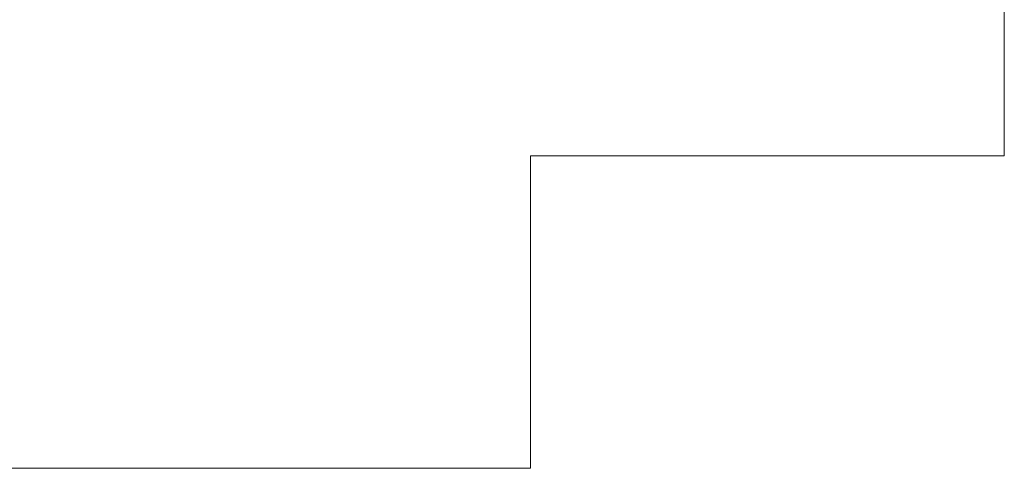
# Model space of a CAD drawing. Extents: x 2147430 to 2149265, y 2147284 to 2147537.
# Tile 7 of 12: x 2147680 to 2147808, y 2147284 to 2147343. Entities that reach past the tile are written whole.
import ezdxf

# ---------------------------------------------------------------- set-up
doc = ezdxf.new("R2010")
doc.units = 0
doc.header["$MEASUREMENT"] = 0
doc.layers.add('B_ANNO_NOPLOT', color=47, linetype='Continuous', lineweight=18, plot=False)

# ---------------------------------------------------------------- blocks, each defined once
blk = doc.blocks.new('*U187')
at = {"layer": 'B_ANNO_NOPLOT', "flags": 128}
blk.add_lwpolyline([(2147429.68, 2147284.45), (2147429.68, 2147536.45), (2147753.61, 2147536.45), (2147753.61, 2147523.31), (2147807.68, 2147523.31), (2147807.68, 2147324.95), (2147746.25, 2147324.95), (2147746.25, 2147284.45)], close=True, dxfattribs=at)

msp = doc.modelspace()

# ---------------------------------------------------------------- block references
msp.add_blockref('*U187', (0, 0))

doc.saveas('drawing.dxf')
